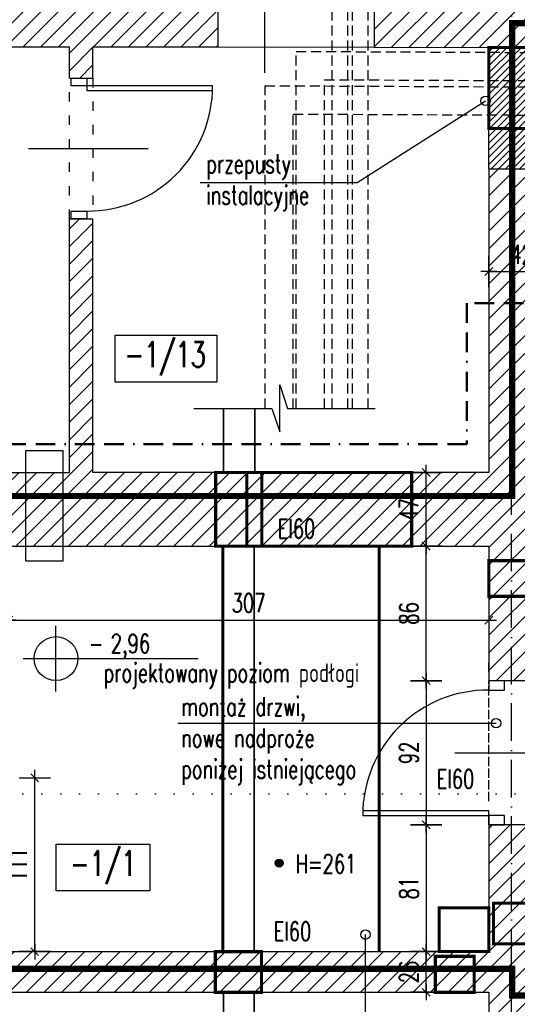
# Model space of a CAD drawing. Header units: millimetres. Extents: x 167273 to 188273, y -125105 to -88145.
# Tile 189 of 210: x 173157 to 173475, y -91803 to -91174. Entities that reach past the tile are written whole.
import ezdxf
from ezdxf.enums import TextEntityAlignment as Align

# ---------------------------------------------------------------- set-up
doc = ezdxf.new("R2010")
doc.units = ezdxf.units.MM
doc.header["$PDMODE"] = 35
doc.header["$PDSIZE"] = 5
for name, pattern in [('ACAD_ISO03W100', [30, 12, -18]), ('ACAD_ISO07W100', [3, 0, -3]), ('ACAD_ISO10W100', [18, 12, -3, 0, -3]), ('BORDER2', [0.875, 0.25, -0.125, 0.25, -0.125, 0, -0.125]), ('DASHED', [0.75, 0.5, -0.25]), ('HIDDEN', [9.525, 6.35, -3.175])]:
    doc.linetypes.add(name, pattern=pattern)
for name, color, linetype in [('!_ppoz', 10, 'Continuous'), ('a-op_drzwi', 40, 'Continuous'), ('a-op_leader', 9, 'Continuous'), ('a-op_text', 9, 'Continuous'), ('a-osie', 1, 'ACAD_ISO10W100'), ('a-poziomy', 9, 'Continuous'), ('a-wymiary', 9, 'Continuous'), ('b-cienka', 9, 'Continuous'), ('b-drzwi', 6, 'Continuous'), ('b-przerywana1', 9, 'ACAD_ISO03W100'), ('b-widokowa', 7, 'Continuous'), ('b-ściany', 2, 'Continuous'), ('h-hatch', 8, 'Continuous'), ('opis text', 9, 'Continuous')]:
    doc.layers.add(name, color=color, linetype=linetype)
doc.layers.add('!_zmiany', color=7, linetype='Continuous', true_color=0xfa7d00)
doc.layers.add('!zakres', color=7, linetype='ACAD_ISO03W100', lineweight=60, true_color=0x8a14ff)
for name, color, linetype, lineweight in [('El-koryta_puszki', 10, 'Continuous', 35), ('IS_przejscia_ppoz_sciany', 212, 'Continuous', 60), ('IS_przejscia_ppoz_stropy', 32, 'Continuous', 60), ('IS_woda_ppoż', 141, 'BORDER2', 20)]:
    doc.layers.add(name, color=color, linetype=linetype, lineweight=lineweight)
doc.styles.add('PPAB_100', font='romans.shx', dxfattribs={"width": 0.7, "height": 12})
doc.styles.add('PPAB_50', font='romans.shx', dxfattribs={"width": 0.7, "height": 8})
doc.dimstyles.new('newPPAB_100', dxfattribs={"dimscale": 0, "dimtxt": 16, "dimasz": 1, "dimexe": 10, "dimexo": 10, "dimgap": 5, "dimtad": 1, "dimdec": 0, "dimzin": 0, "dimdsep": 46, "dimtxsty": 'PPAB_100', "dimblk": 'tick_50', "dimcen": 0.09, "dimdle": 5, "dimse1": 1, "dimse2": 1, "dimclrd": 9, "dimclre": 9, "dimclrt": 161, "dimadec": 0, "dimazin": 0, "dimtfac": 1, "dimtdec": 0, "dimtix": 1, "dimtmove": 2, "dimatfit": 0, "dimldrblk": 'tick_50', "dimfxl": 0, "dimtolj": 1, "dimtzin": 0, "dimarcsym": 0})
pattern_1 = [(45, (0, -5000), (-5.61266008, 5.61266008), [])]

# ---------------------------------------------------------------- blocks, each defined once
blk = doc.blocks.new('tick_50')
at = {"color": 9, "ltscale": 20}
for p, q in [((0, 10), (0, -10)), ((-5, 0), (5, 0))]:
    blk.add_line(p, q, dxfattribs=at)
at = {"color": 0}
blk.add_line((2.5, 2.5), (-2.5, -2.5), dxfattribs=at)
blk = doc.blocks.new('kotapozioma')
for p, q in [((49330.12, 104.43), (49330.12, 134.43)), ((49315.12, 119.43), (49395.12, 119.43))]:
    blk.add_line(p, q)
blk.add_circle((49330.12, 119.43), 10)
at = {"layer": 'opis text', "style": 'PPAB_50'}
for tag, p in [('ZNAK', (49345.12, 119.43)), ('WARTOSC', (49355.12, 119.43))]:
    blk.add_attdef(tag, text='', height=9, dxfattribs=at).set_placement(p, align=Align.BOTTOM_LEFT)
blk = doc.blocks.new('*D270')
at = {"layer": 'a-wymiary', "color": 9, "lineweight": -2}
blk.add_line((173416.41, -91596.89), (173416.41, -91686.89), dxfattribs=at)
at = {"layer": 'Defpoints', "color": 0}
for p in [(173456.44, -91595.89), (173416.41, -91687.89), (173456.44, -91687.89)]:
    blk.add_point(p, dxfattribs=at)
at = {"layer": 'a-wymiary', "color": 9, "lineweight": -2}
for p, rotation in [((173416.41, -91595.89), 90), ((173416.41, -91687.89), 270)]:
    blk.add_blockref('tick_50', p, dxfattribs=dict(at, rotation=rotation))
at = {"layer": 'a-wymiary', "color": 161, "insert": (173405.41, -91641.89), "char_height": 12, "attachment_point": 5, "rotation": 90, "style": 'PPAB_100'}
blk.add_mtext('\\A1;92', dxfattribs=at)
blk = doc.blocks.new('*D271')
at = {"layer": 'a-wymiary', "color": 9, "lineweight": -2}
blk.add_line((173416.41, -91688.89), (173416.41, -91767.89), dxfattribs=at)
at = {"layer": 'Defpoints', "color": 0}
for p in [(173456.44, -91687.89), (173416.41, -91768.89), (173456.44, -91768.89)]:
    blk.add_point(p, dxfattribs=at)
at = {"layer": 'a-wymiary', "color": 9, "lineweight": -2}
for p, rotation in [((173416.41, -91687.89), 90), ((173416.41, -91768.89), 270)]:
    blk.add_blockref('tick_50', p, dxfattribs=dict(at, rotation=rotation))
at = {"layer": 'a-wymiary', "color": 161, "insert": (173405.41, -91728.39), "char_height": 12, "attachment_point": 5, "rotation": 90, "style": 'PPAB_100'}
blk.add_mtext('\\A1;81', dxfattribs=at)

msp = doc.modelspace()

# ---------------------------------------------------------------- hatches: boundary and pattern name
at = {"layer": '!_ppoz'}
h = msp.add_hatch(dxfattribs=at)
h.set_pattern_fill('ANSI31', color=256, style=0)
h.set_pattern_definition([(45, (0, -5000), (-2.24506403, 2.24506403), [])])
h.paths.add_polyline_path([(173470.94, -91191.52), (173456.44, -91191.45), (173456.44, -91268.89), (173470.94, -91268.89)])
h.paths.add_polyline_path([(173498.44, -91191.64), (173470.94, -91191.52), (173470.94, -91268.89), (173498.44, -91268.89)])
at = {"layer": 'a-poziomy', "ltscale": 0.5}
msp.add_hatch(color=256, dxfattribs=at).paths.add_polyline_path([(173319.93, -91712.36, 1), (173324.93, -91712.36, 1)])
at = {"layer": 'h-hatch'}
h = msp.add_hatch(dxfattribs=at)
h.set_pattern_fill('ANSI31', color=256, scale=2.5, style=0)
h.set_pattern_definition(pattern_1)
h.paths.add_polyline_path([(173283.44, -91168.39), (173283.38, -91168.39), (173283.38, -91158.39), (173283.44, -91158.39), (173283.44, -91145.89), (173175.44, -91145.89), (173115.44, -91145.89), (173087.94, -91145.89), (173087.94, -91190.89), (173188.44, -91190.89), (173188.44, -91210.89), (173203.44, -91210.89), (173203.44, -91190.89), (173283.44, -91190.89)])
h.paths.add_polyline_path([(173087.94, -91145.89), (172706.94, -91145.89), (172706.94, -91190.89), (173087.94, -91190.89)])
h.paths.add_polyline_path([(172706.94, -91145.89), (172492.44, -91145.89), (172492.44, -91190.89), (172706.94, -91190.89)])
h = msp.add_hatch(dxfattribs=at)
h.set_pattern_fill('ANSI31', color=256, scale=2.5, style=0)
h.set_pattern_definition(pattern_1)
h.paths.add_polyline_path([(175326.44, -91145.89), (174965.78, -91145.89), (174998.93, -91198.27), (175009.44, -91198.36), (175326.44, -91199.77)])
h.paths.add_polyline_path([(173489.9, -91145.89), (173445.44, -91145.89), (173383.44, -91145.89), (173383.44, -91191.13), (173489.9, -91191.6)])
h.paths.add_polyline_path([(174965.78, -91145.89), (173489.9, -91145.89), (173489.9, -91191.6), (174994.44, -91198.23), (174998.93, -91198.27)])
h = msp.add_hatch(dxfattribs=at)
h.set_pattern_fill('ANSI31', color=256, scale=2.5, style=0)
h.set_pattern_definition(pattern_1)
h.paths.add_polyline_path([(173498.44, -91268.89), (173456.44, -91268.89), (173456.44, -91462.89), (173203.44, -91462.89), (173203.44, -91300.89), (173188.44, -91300.89), (173188.44, -91462.89), (173149.44, -91462.89), (173149.44, -91509.89), (173456.44, -91509.89), (173456.44, -91595.89), (173498.44, -91595.89)])
h = msp.add_hatch(dxfattribs=at)
h.set_pattern_fill('ANSI31', color=256, scale=2.5, style=0)
h.set_pattern_definition(pattern_1)
h.paths.add_polyline_path([(175326.44, -91763.89), (173498.44, -91763.89), (173498.44, -91687.89), (173456.44, -91687.89), (173456.44, -91768.89), (172740.44, -91768.89), (172740.44, -91509.89), (173049.44, -91509.89), (173049.44, -91462.89), (172688.44, -91462.89), (172688.44, -91772.89), (172675.44, -91772.89), (172675.44, -91807.89), (172689.44, -91807.89), (172689.44, -91840.89), (172719.44, -91840.89), (172719.44, -91794.89), (173456.44, -91794.89), (173456.44, -92037.89), (172866.44, -92037.89), (172866.44, -92085.89), (172893.44, -92085.89), (172893.44, -92154.89), (172736.44, -92154.89), (172736.44, -92085.89), (172786.44, -92085.89), (172786.44, -92037.89), (172719.44, -92037.89), (172719.44, -91930.89), (172689.44, -91930.89), (172689.44, -92037.89), (172684.44, -92037.89), (172684.44, -92085.89), (172708.44, -92085.89), (172708.44, -92154.89), (172341.44, -92154.89), (172341.44, -92085.89), (172341.44, -92037.89), (172313.44, -92037.89), (172313.44, -92085.89), (172313.44, -92154.89), (171946.44, -92154.89), (171946.44, -92085.89), (171949.44, -92085.89), (171949.44, -91927.89), (171828.44, -91927.89), (171828.44, -91937.89), (171922.44, -91937.89), (171922.44, -92037.89), (171899.44, -92037.89), (171899.44, -92085.89), (171919.44, -92085.89), (171919.44, -92154.89), (171559.44, -92154.89), (171559.44, -92085.89), (171559.44, -92037.89), (171562.44, -92037.89), (171562.44, -91937.89), (171738.44, -91937.89), (171738.44, -91927.89), (171562.44, -91927.89), (171562.44, -91882.89), (171531.44, -91882.89), (171531.44, -92045.89), (171008.44, -92045.89), (171008.44, -91802.89), (171393.44, -91802.89), (171393.44, -91817.89), (171405.44, -91817.89), (171405.44, -91802.89), (171438.44, -91802.89), (171438.44, -91762.89), (171159.44, -91762.89), (171159.44, -91722.89), (171105.44, -91722.89), (171105.44, -91757.89), (170976.44, -91757.89), (170976.44, -92085.89), (171540.44, -92085.89), (171540.44, -92172.89), (172913.44, -92172.89), (172913.44, -92085.89), (175326.44, -92085.89), (175326.44, -92028.89), (173498.44, -92028.89), (173498.44, -91811.89), (175326.44, -91811.89)])

# ---------------------------------------------------------------- linework, layer by layer
at = {"layer": '!_ppoz'}
for p, q in [((173456.44, -91191.45), (173498.44, -91191.64)), ((173456.44, -91268.89), (173498.44, -91268.89))]:
    msp.add_line(p, q, dxfattribs=at)
at = {"layer": '!_ppoz', "linetype": 'ACAD_ISO03W100', "ltscale": 0.5, "const_width": 2}
for points in [[(173286.44, -91768.89), (173286.44, -91509.89)], [(173386.44, -91509.89), (173386.44, -91768.89)]]:
    msp.add_lwpolyline(points, dxfattribs=at)
at = {"layer": '!_ppoz'}
for points in [[(173466.44, -91601.89), (173466.44, -91595.89), (173456.44, -91595.89), (173456.44, -91601.89)], [(173456.44, -91681.89), (173456.44, -91678.89), (173375.9, -91678.89), (173375.9, -91681.89)], [(173466.44, -91687.89), (173466.44, -91681.89), (173456.44, -91681.89), (173456.44, -91687.89)]]:
    msp.add_lwpolyline(points, close=True, dxfattribs=at)
msp.add_arc((173455.53, -91681.52), 79.63, 89.34576, 180.27099, dxfattribs=at)
at = {"layer": '!_zmiany'}
msp.add_lwpolyline([(173160.65, -91448.75), (173184.15, -91448.75), (173184.15, -91519.54), (173160.65, -91519.54)], close=True, dxfattribs=at)
at = {"layer": '!zakres', "linetype": 'DASHED', "ltscale": 40, "const_width": 4, "flags": 128}
msp.add_lwpolyline([(173471.44, -91779.89), (173471.44, -91796.89), (176532.44, -91796.89), (176532.44, -91175.89), (173471.44, -91175.89), (173471.44, -91477.89), (172703.44, -91477.89), (172703.44, -91779.99)], close=True, dxfattribs=at)
at = {"layer": 'a-op_drzwi'}
for p, q in [((173313.38, -91207.56), (173313.38, -91149.23)), ((173162.21, -91255.89), (173238.68, -91255.89)), ((173434.73, -91641.89), (173488.15, -91641.89))]:
    msp.add_line(p, q, dxfattribs=at)
at = {"layer": 'a-op_leader'}
for points in [[(173272, -91277.69), (173372.35, -91277.69), (173454.44, -91225.45)], [(173257.64, -91623.07), (173461.16, -91623.07)], [(173134.84, -91915.82), (173377.64, -91915.82), (173377.64, -91758.06)]]:
    msp.add_lwpolyline(points, dxfattribs=at)
for centre in [(173454.44, -91225.45), (173461.16, -91623.07), (173377.64, -91758.06)]:
    msp.add_circle(centre, 3, dxfattribs=at)
at = {"layer": 'a-op_text', "ltscale": 0.5}
for points in [[(173217.58, -91405.18), (173217.58, -91375.18), (173282.58, -91375.18), (173282.58, -91405.18)], [(173179.91, -91730.18), (173179.91, -91700.18), (173239.91, -91700.18), (173239.91, -91730.18)]]:
    msp.add_lwpolyline(points, close=True, dxfattribs=at)
at = {"layer": 'a-osie', "ltscale": 2}
msp.add_line((173470.94, -92211.89), (173470.94, -91011.89), dxfattribs=at)
at = {"layer": 'a-poziomy', "linetype": 'ACAD_ISO07W100', "ltscale": 4}
msp.add_lwpolyline([(179426.44, -91668.05), (171936.94, -91668.05), (171936.94, -91957.57), (170836.98, -91957.57)], dxfattribs=at)
at = {"layer": 'a-poziomy', "ltscale": 0.5}
msp.add_circle((173322.43, -91712.36), 2.5, dxfattribs=at)
at = {"layer": 'b-cienka'}
msp.add_lwpolyline([(173267.86, -91421.89), (173317.86, -91421.89), (173322.86, -91436.89), (173322.86, -91436.89), (173322.86, -91406.89), (173322.86, -91406.89), (173327.86, -91421.89), (173383.86, -91421.89)], dxfattribs=at)
at = {"layer": 'b-drzwi'}
for points in [[(173189.44, -91215.89), (173189.44, -91210.89), (173199.44, -91210.89), (173199.44, -91215.89)], [(173199.44, -91215.89), (173199.44, -91218.89), (173279.94, -91218.89), (173279.94, -91215.89)], [(173189.44, -91300.89), (173189.44, -91295.89), (173199.44, -91295.89), (173199.44, -91300.89)]]:
    msp.add_lwpolyline(points, close=True, dxfattribs=at)
msp.add_arc((173200.29, -91216.24), 79.65, 269.34576, 0.27099, dxfattribs=at)
at = {"layer": 'b-przerywana1', "ltscale": 0.7}
msp.add_line((173456.44, -91268.89), (173456.44, -91191.45), dxfattribs=at)
at = {"layer": 'b-przerywana1', "ltscale": 0.5}
for p, q in [((173188.44, -91300.89), (173188.44, -91210.89)), ((173203.44, -91210.89), (173203.44, -91300.89)), ((173456.44, -91665.39), (173456.44, -91580.89)), ((173456.44, -91687.89), (173456.44, -91595.89))]:
    msp.add_line(p, q, dxfattribs=at)
at = {"layer": 'b-widokowa'}
msp.add_line((173283.44, -91190.89), (173383.44, -91191.13), dxfattribs=at)
at = {"layer": 'b-ściany'}
for p, q in [((173383.44, -91191.13), (173383.44, -90834.89)), ((173283.44, -91190.89), (173283.44, -91145.89)), ((172492.44, -91190.89), (173188.44, -91190.89)), ((173188.44, -91210.89), (173188.44, -91190.89)), ((173203.44, -91210.89), (173203.44, -91190.89)), ((173203.44, -91190.89), (173250.44, -91190.89)), ((173203.44, -91190.89), (173283.44, -91190.89)), ((173383.44, -91191.13), (173456.44, -91191.45)), ((173456.44, -91268.89), (173456.44, -91191.45)), ((173188.44, -91210.89), (173203.44, -91210.89)), ((173456.44, -91268.89), (173456.44, -91462.89)), ((173188.44, -91462.89), (173188.44, -91300.89)), ((173188.44, -91300.89), (173203.44, -91300.89)), ((173203.44, -91462.89), (173203.44, -91300.89)), ((173149.44, -91462.89), (173188.44, -91462.89)), ((173456.44, -91462.89), (173203.44, -91462.89)), ((173149.44, -91509.89), (173456.44, -91509.89)), ((173456.44, -91509.89), (173456.44, -91595.89)), ((173498.44, -91595.89), (173456.44, -91595.89)), ((173456.44, -91687.89), (173456.44, -91768.89)), ((173498.44, -91687.89), (173456.44, -91687.89)), ((172740.44, -91768.89), (173456.44, -91768.89)), ((172719.44, -91794.89), (173456.44, -91794.89)), ((173456.44, -91794.89), (173456.44, -92037.89))]:
    msp.add_line(p, q, dxfattribs=at)
at = {"layer": 'El-koryta_puszki'}
msp.add_lwpolyline([(173286.85, -91421.89), (173286.85, -91462.9), (173306.85, -91462.9), (173306.85, -91421.89)], dxfattribs=at)
at = {"layer": 'El-koryta_puszki', "const_width": 2}
for points in [[(173281.85, -91509.89), (173311.44, -91509.89), (173311.44, -91462.89), (173281.85, -91462.89)], [(173281.64, -91794.88), (173311.24, -91794.88), (173311.24, -91768.91), (173281.64, -91768.91)]]:
    msp.add_lwpolyline(points, close=True, dxfattribs=at)
at = {"layer": 'El-koryta_puszki'}
for points in [[(173286.44, -91768.91), (173306.44, -91768.91), (173306.44, -91509.89), (173286.44, -91509.89)], [(173286.85, -91794.89), (173286.85, -91858.16), (173306.44, -91858.14), (173306.44, -91794.89)]]:
    msp.add_lwpolyline(points, close=True, dxfattribs=at)
at = {"layer": 'h-hatch', "linetype": 'HIDDEN'}
for p, q in [((173356.38, -91421.89), (173356.38, -91021.89)), ((173366.38, -91421.89), (173366.38, -91021.89)), ((173369.38, -91421.89), (173369.38, -91021.89)), ((173379.38, -91421.89), (173379.38, -91021.89))]:
    msp.add_line(p, q, dxfattribs=at)
for points in [[(173333.44, -91421.89), (173333.44, -91193.91), (175061.54, -91201.59, -0.412912), (175084.44, -91224.59), (175084.44, -91269.71, 0.412912), (175089.42, -91274.71), (175139.42, -91274.94, 0.415516), (175144.44, -91269.94), (175144.44, -91225.06, -0.415516), (175167.54, -91202.06), (176549.53, -91208.2)], [(173313.44, -91421.89), (173313.44, -91215.82), (175039.54, -91223.49, -0.412912), (175062.44, -91246.49), (175062.44, -91291.62, 0.412912), (175067.42, -91296.62), (175161.42, -91297.03, 0.415516), (175166.44, -91292.03), (175166.44, -91247.16, -0.415516), (175189.54, -91224.16), (176549.45, -91230.2)], [(173351.44, -91421.89), (173351.44, -91211.99), (175061.46, -91219.59, -0.412912), (175066.44, -91224.59), (175066.44, -91269.71, 0.412912), (175089.34, -91292.71), (175139.34, -91292.94, 0.415516), (175162.44, -91269.94), (175162.44, -91225.06, -0.415516), (175167.46, -91220.06), (176549.46, -91226.2)], [(173331.44, -91421.89), (173331.44, -91233.9), (175039.46, -91241.49, -0.412912), (175044.44, -91246.49), (175044.44, -91291.62, 0.412912), (175067.34, -91314.62), (175161.34, -91315.03, 0.415516), (175184.44, -91292.03), (175184.44, -91247.16, -0.415516), (175189.46, -91242.16), (176549.44, -91248.2)]]:
    msp.add_lwpolyline(points, format="xyb", dxfattribs=at)
at = {"layer": 'IS_przejscia_ppoz_sciany', "const_width": 2}
for points in [[(173456.44, -91191.45), (173498.44, -91191.45), (173498.44, -91243.15), (173456.44, -91243.15)], [(173301.77, -91462.89), (173407.17, -91462.89), (173407.17, -91509.89), (173301.77, -91509.89)], [(173459.44, -91737.9), (173498.59, -91737.9), (173498.59, -91763.9), (173459.44, -91763.9)], [(173422.29, -91771.89), (173447.05, -91771.89), (173447.05, -91794.89), (173422.29, -91794.89)]]:
    msp.add_lwpolyline(points, close=True, dxfattribs=at)
at = {"layer": 'IS_przejscia_ppoz_stropy', "const_width": 2}
for points in [[(173456.44, -91519.17), (173499.32, -91519.17), (173499.32, -91541.93), (173456.44, -91541.93)], [(173424.72, -91740.89), (173456.44, -91740.89), (173456.44, -91768.89), (173424.72, -91768.89)]]:
    msp.add_lwpolyline(points, close=True, dxfattribs=at)
at = {"layer": 'IS_woda_ppoż', "lineweight": 50, "ltscale": 50}
msp.add_lwpolyline([(173522.46, -91484.69), (173522.46, -91354.69), (173442.46, -91354.69), (173442.46, -91444.69), (173117.31, -91444.69), (173117.31, -91490.52)], dxfattribs=at)

# ---------------------------------------------------------------- block references
at = {"layer": 'opis text'}
ref = msp.add_blockref('kotapozioma', (104117.62, -91748.92), dxfattribs=dict(at, xscale=1.4, yscale=1.4, zscale=1.4))
ref.add_attrib('WARTOSC', '2,96', dxfattribs={"height": 12, "style": 'PPAB_100', "width": 0.7}).set_placement((173214.79, -91581.72), align=Align.BOTTOM_LEFT)
ref.add_attrib('ZNAK', '-', dxfattribs={"height": 12, "style": 'PPAB_100', "width": 0.7}).set_placement((173200.79, -91581.72), align=Align.BOTTOM_LEFT)

# ---------------------------------------------------------------- texts
at = {"layer": '!_ppoz', "insert": (173423.07, -91658.6), "char_height": 12, "width": 2937.189, "attachment_point": 4, "style": 'PPAB_100'}
msp.add_mtext('{\\Fromans.shx|c238;EI60}', dxfattribs=at)
at = {"layer": 'a-op_text', "ltscale": 0.5, "style": 'PPAB_100'}
for s, insert, char_height, width, attachment_point in [('{\\Fromans.shx|c238;przepusty \\Pinstalacyjne}', (173275.79, -91259.63), 12, 268.3489, 1), ('-1/{\\Fromans.shx|c238;13}', (173249.58, -91390.18), 16, 60, 5), ('{\\Fromans.shx|c238;nowa balustrada\\Pna wzór istniejącej, \\Pwys. 110 cm}', (173028.68, -91564.43), 12, 248.5094, 1), ('{\\Fromans.shx|c238;projektowany poziom podłogi}', (173291.91, -91592.78), 12, 339.4053, 5), ('{\\Fromans.shx|c238;montaż drzwi,\\Pnowe nadproże\\Pponiżej istniejącego}', (173259.8, -91606.33), 12, 284.3948, 1), ('-1/1', (173209.91, -91715.18), 16, 60, 5)]:
    msp.add_mtext(s, dxfattribs=dict(at, insert=insert, char_height=char_height, width=width, attachment_point=attachment_point))
at = {"layer": 'a-poziomy', "ltscale": 0.5, "insert": (173332.95, -91712.87), "char_height": 12, "attachment_point": 4, "style": 'PPAB_100'}
msp.add_mtext('{\\Fromans.shx|c238;H=261}', dxfattribs=at)
at = {"layer": 'El-koryta_puszki', "char_height": 12, "width": 5874.378, "attachment_point": 4, "style": 'PPAB_100'}
for insert in [(173321.44, -91498.74), (173318.88, -91755.87)]:
    msp.add_mtext('{\\Fromans.shx|c238;EI60}', dxfattribs=dict(at, insert=insert))

# ---------------------------------------------------------------- dimensions: what is measured, and where the dimension line sits
at = {"layer": 'a-wymiary'}
for base, p1, p2 in [((173498.44, -91334.49), (173456.44, -91191.45), (173498.44, -91191.64)), ((173456.44, -91557.17), (173149.44, -91509.89), (173456.44, -91509.89))]:
    msp.add_linear_dim(base=base, p1=p1, p2=p2, dimstyle='newPPAB_100', override={"dimscale": 1}, dxfattribs=at).render()
for base, p1, p2 in [((173416.41, -91462.89), (173449.94, -91509.89), (173449.94, -91462.89)), ((173416.41, -91509.89), (173456.44, -91595.89), (173449.94, -91509.89)), ((173166.23, -91657.89), (173043.44, -91768.89), (173043.44, -91657.89)), ((173416.41, -91768.89), (173449.94, -91794.89), (173449.94, -91768.89))]:
    msp.add_linear_dim(base=base, p1=p1, p2=p2, angle=90, dimstyle='newPPAB_100', override={"dimscale": 1}, dxfattribs=at).render()
for base, p1, p2, picture, middle in [((173416.41, -91687.89), (173456.44, -91595.89), (173456.44, -91687.89), '*D270', (173405.41, -91641.89)), ((173416.41, -91768.89), (173456.44, -91687.89), (173456.44, -91768.89), '*D271', (173405.41, -91728.39))]:
    dim = msp.add_linear_dim(base=base, p1=p1, p2=p2, angle=90, dimstyle='newPPAB_100', override={"dimscale": 1}, dxfattribs=at)
    dim.commit()
    dim.dimension.update_dxf_attribs({"geometry": picture, "text_midpoint": middle})

doc.saveas('drawing.dxf')
